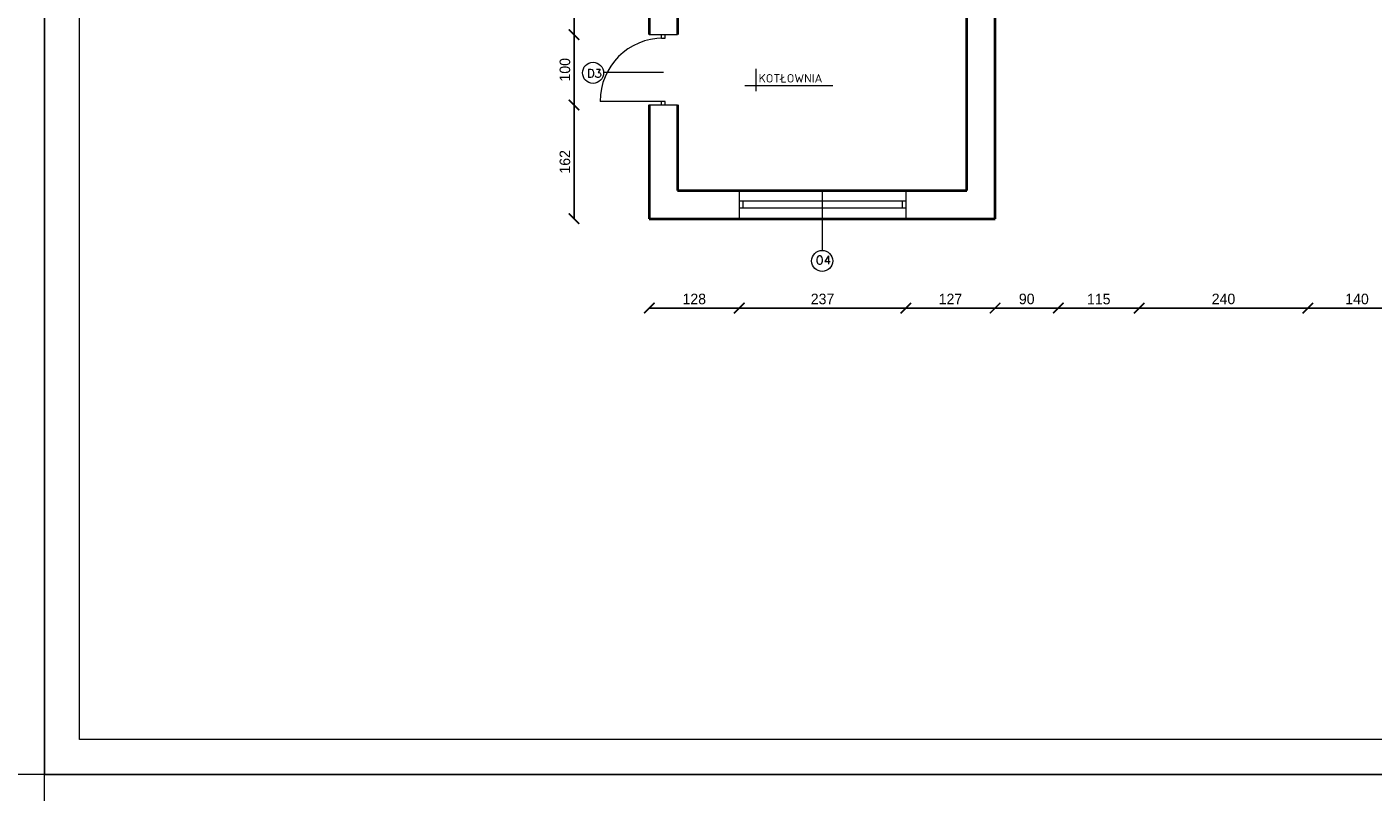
# Model space of a CAD drawing. Header units: millimetres. Extents: x 0 to 54826, y 42154 to 60442.
# Tile 4 of 64: x 26631 to 28546, y 51039 to 52128. Entities that reach past the tile are written whole.
import ezdxf

# ---------------------------------------------------------------- set-up
doc = ezdxf.new("R2010")
doc.units = ezdxf.units.MM
for name, color, linetype, lineweight in [('cienka', 3, 'Continuous', 18), ('gruba', 1, 'Continuous', 40), ('wymiary', 251, 'Continuous', 15)]:
    doc.layers.add(name, color=color, linetype=linetype, lineweight=lineweight)
doc.styles.add('ROMANS1', font='romans.shx', dxfattribs={"height": 15})
doc.styles.get("Standard").update_dxf_attribs({"font": 'GOTHIC.TTF'})
doc.dimstyles.new('secemin', dxfattribs={"dimtxt": 15, "dimasz": 15, "dimexe": 1.25, "dimexo": 0.625, "dimgap": 5, "dimtad": 1, "dimdec": 0, "dimtxsty": 'Standard', "dimblk": 'ARCHTICK', "dimcen": 0, "dimse1": 1, "dimse2": 1, "dimclrd": 256, "dimclrt": 256, "dimadec": 0, "dimazin": 0, "dimtfac": 1, "dimtdec": 0, "dimtmove": 0, "dimatfit": 3, "dimfxl": 1, "dimtfillclr": 250, "dimarcsym": 1})

# ---------------------------------------------------------------- blocks, each defined once
blk = doc.blocks.new('_ArchTick')
at = {"color": 0, "linetype": 'ByBlock', "const_width": 0.15}
blk.add_lwpolyline([(-0.5, -0.5), (0.5, 0.5)], dxfattribs=at)
blk = doc.blocks.new('*D291')
at = {"layer": 'Defpoints', "color": 0, "transparency": 16777216}
for p in [(27516.6, 51769.9), (27644.6, 51769.9), (27644.6, 51728)]:
    blk.add_point(p, dxfattribs=at)
at = {"layer": 'wymiary', "lineweight": -2, "transparency": 16777216}
blk.add_line((27516.6, 51728), (27644.6, 51728), dxfattribs=at)
at = {"layer": 'wymiary', "lineweight": -2, "transparency": 16777216, "xscale": 15, "yscale": 15, "zscale": 15, "rotation": 180}
blk.add_blockref('_ArchTick', (27516.6, 51728), dxfattribs=at)
at = {"layer": 'wymiary', "lineweight": -2, "transparency": 16777216, "xscale": 15, "yscale": 15, "zscale": 15}
blk.add_blockref('_ArchTick', (27644.6, 51728), dxfattribs=at)
at = {"layer": 'wymiary', "transparency": 16777216, "insert": (27580.6, 51740.9), "char_height": 15, "attachment_point": 5}
blk.add_mtext('128', dxfattribs=at)
blk = doc.blocks.new('*D292')
at = {"layer": 'Defpoints', "color": 0, "transparency": 16777216}
for p in [(27644.6, 51769.9), (27881.6, 51769.9), (27881.6, 51728)]:
    blk.add_point(p, dxfattribs=at)
at = {"layer": 'wymiary', "lineweight": -2, "transparency": 16777216}
blk.add_line((27644.6, 51728), (27881.6, 51728), dxfattribs=at)
at = {"layer": 'wymiary', "lineweight": -2, "transparency": 16777216, "xscale": 15, "yscale": 15, "zscale": 15, "rotation": 180}
blk.add_blockref('_ArchTick', (27644.6, 51728), dxfattribs=at)
at = {"layer": 'wymiary', "lineweight": -2, "transparency": 16777216, "xscale": 15, "yscale": 15, "zscale": 15}
blk.add_blockref('_ArchTick', (27881.6, 51728), dxfattribs=at)
at = {"layer": 'wymiary', "transparency": 16777216, "insert": (27763.1, 51740.9), "char_height": 15, "attachment_point": 5}
blk.add_mtext('237', dxfattribs=at)
blk = doc.blocks.new('*D293')
at = {"layer": 'Defpoints', "color": 0, "transparency": 16777216}
for p in [(27881.6, 51769.9), (28008.6, 51769.9), (28008.6, 51728)]:
    blk.add_point(p, dxfattribs=at)
at = {"layer": 'wymiary', "lineweight": -2, "transparency": 16777216}
blk.add_line((27881.6, 51728), (28008.6, 51728), dxfattribs=at)
at = {"layer": 'wymiary', "lineweight": -2, "transparency": 16777216, "xscale": 15, "yscale": 15, "zscale": 15, "rotation": 180}
blk.add_blockref('_ArchTick', (27881.6, 51728), dxfattribs=at)
at = {"layer": 'wymiary', "lineweight": -2, "transparency": 16777216, "xscale": 15, "yscale": 15, "zscale": 15}
blk.add_blockref('_ArchTick', (28008.6, 51728), dxfattribs=at)
at = {"layer": 'wymiary', "transparency": 16777216, "insert": (27945.1, 51740.9), "char_height": 15, "attachment_point": 5}
blk.add_mtext('127', dxfattribs=at)
blk = doc.blocks.new('*D294')
at = {"layer": 'Defpoints', "color": 0, "transparency": 16777216}
for p in [(28098.6, 52109.9), (28008.6, 51769.9), (28098.6, 51728)]:
    blk.add_point(p, dxfattribs=at)
at = {"layer": 'wymiary', "lineweight": -2, "transparency": 16777216}
blk.add_line((28008.6, 51728), (28098.6, 51728), dxfattribs=at)
at = {"layer": 'wymiary', "lineweight": -2, "transparency": 16777216, "xscale": 15, "yscale": 15, "zscale": 15, "rotation": 180}
blk.add_blockref('_ArchTick', (28008.6, 51728), dxfattribs=at)
at = {"layer": 'wymiary', "lineweight": -2, "transparency": 16777216, "xscale": 15, "yscale": 15, "zscale": 15}
blk.add_blockref('_ArchTick', (28098.6, 51728), dxfattribs=at)
at = {"layer": 'wymiary', "transparency": 16777216, "insert": (28053.6, 51740.9), "char_height": 15, "attachment_point": 5}
blk.add_mtext('90', dxfattribs=at)
blk = doc.blocks.new('*D295')
at = {"layer": 'Defpoints', "color": 0, "transparency": 16777216}
for p in [(28098.6, 52109.9), (28213.6, 52109.9), (28213.6, 51728)]:
    blk.add_point(p, dxfattribs=at)
at = {"layer": 'wymiary', "lineweight": -2, "transparency": 16777216}
blk.add_line((28098.6, 51728), (28213.6, 51728), dxfattribs=at)
at = {"layer": 'wymiary', "lineweight": -2, "transparency": 16777216, "xscale": 15, "yscale": 15, "zscale": 15, "rotation": 180}
blk.add_blockref('_ArchTick', (28098.6, 51728), dxfattribs=at)
at = {"layer": 'wymiary', "lineweight": -2, "transparency": 16777216, "xscale": 15, "yscale": 15, "zscale": 15}
blk.add_blockref('_ArchTick', (28213.6, 51728), dxfattribs=at)
at = {"layer": 'wymiary', "transparency": 16777216, "insert": (28156.1, 51740.7), "char_height": 15, "attachment_point": 5}
blk.add_mtext('115', dxfattribs=at)
blk = doc.blocks.new('*D296')
at = {"layer": 'Defpoints', "color": 0, "transparency": 16777216}
for p in [(28213.6, 52109.9), (28453.6, 52109.9), (28453.6, 51728)]:
    blk.add_point(p, dxfattribs=at)
at = {"layer": 'wymiary', "lineweight": -2, "transparency": 16777216}
blk.add_line((28213.6, 51728), (28453.6, 51728), dxfattribs=at)
at = {"layer": 'wymiary', "lineweight": -2, "transparency": 16777216, "xscale": 15, "yscale": 15, "zscale": 15, "rotation": 180}
blk.add_blockref('_ArchTick', (28213.6, 51728), dxfattribs=at)
at = {"layer": 'wymiary', "lineweight": -2, "transparency": 16777216, "xscale": 15, "yscale": 15, "zscale": 15}
blk.add_blockref('_ArchTick', (28453.6, 51728), dxfattribs=at)
at = {"layer": 'wymiary', "transparency": 16777216, "insert": (28333.6, 51740.9), "char_height": 15, "attachment_point": 5}
blk.add_mtext('240', dxfattribs=at)
blk = doc.blocks.new('*D297')
at = {"layer": 'Defpoints', "color": 0, "transparency": 16777216}
for p in [(28453.6, 52109.9), (28593.6, 52109.9), (28593.6, 51728)]:
    blk.add_point(p, dxfattribs=at)
at = {"layer": 'wymiary', "lineweight": -2, "transparency": 16777216}
blk.add_line((28453.6, 51728), (28593.6, 51728), dxfattribs=at)
at = {"layer": 'wymiary', "lineweight": -2, "transparency": 16777216, "xscale": 15, "yscale": 15, "zscale": 15, "rotation": 180}
blk.add_blockref('_ArchTick', (28453.6, 51728), dxfattribs=at)
at = {"layer": 'wymiary', "lineweight": -2, "transparency": 16777216, "xscale": 15, "yscale": 15, "zscale": 15}
blk.add_blockref('_ArchTick', (28593.6, 51728), dxfattribs=at)
at = {"layer": 'wymiary', "transparency": 16777216, "insert": (28523.6, 51740.9), "char_height": 15, "attachment_point": 5}
blk.add_mtext('140', dxfattribs=at)
blk = doc.blocks.new('*D303')
at = {"layer": 'Defpoints', "color": 0, "transparency": 16777216}
for p in [(28008.6, 52195.1), (29675.8, 52195.1), (28008.6, 51855.1)]:
    blk.add_point(p, dxfattribs=at)
at = {"layer": 'wymiary', "lineweight": -2, "transparency": 16777216}
blk.add_line((29675.8, 51855.1), (29675.8, 52195.1), dxfattribs=at)
at = {"layer": 'wymiary', "lineweight": -2, "transparency": 16777216, "xscale": 15, "yscale": 15, "zscale": 15}
for p, rotation in [((29675.8, 52195.1), 90), ((29675.8, 51855.1), 270)]:
    blk.add_blockref('_ArchTick', p, dxfattribs=dict(at, rotation=rotation))
at = {"layer": 'wymiary', "transparency": 16777216, "insert": (29662.9, 52025.1), "char_height": 15, "attachment_point": 5, "rotation": 90}
blk.add_mtext('340', dxfattribs=at)
blk = doc.blocks.new('*D261')
at = {"layer": 'Defpoints', "color": 0, "transparency": 16777216}
for p in [(27409.5, 52017.1), (27516.6, 52017.1), (27516.6, 51855.1)]:
    blk.add_point(p, dxfattribs=at)
at = {"layer": 'wymiary', "lineweight": -2, "transparency": 16777216}
blk.add_line((27409.5, 51855.1), (27409.5, 52017.1), dxfattribs=at)
at = {"layer": 'wymiary', "lineweight": -2, "transparency": 16777216, "xscale": 15, "yscale": 15, "zscale": 15}
for p, rotation in [((27409.5, 52017.1), 90), ((27409.5, 51855.1), 270)]:
    blk.add_blockref('_ArchTick', p, dxfattribs=dict(at, rotation=rotation))
at = {"layer": 'wymiary', "transparency": 16777216, "insert": (27396.6, 51936.1), "char_height": 15, "attachment_point": 5, "rotation": 90}
blk.add_mtext('162', dxfattribs=at)
blk = doc.blocks.new('*D262')
at = {"layer": 'Defpoints', "color": 0, "transparency": 16777216}
for p in [(27409.5, 52117.1), (27516.6, 52117.1), (27516.6, 52017.1)]:
    blk.add_point(p, dxfattribs=at)
at = {"layer": 'wymiary', "lineweight": -2, "transparency": 16777216}
blk.add_line((27409.5, 52017.1), (27409.5, 52117.1), dxfattribs=at)
at = {"layer": 'wymiary', "lineweight": -2, "transparency": 16777216, "xscale": 15, "yscale": 15, "zscale": 15}
for p, rotation in [((27409.5, 52117.1), 90), ((27409.5, 52017.1), 270)]:
    blk.add_blockref('_ArchTick', p, dxfattribs=dict(at, rotation=rotation))
at = {"layer": 'wymiary', "transparency": 16777216, "insert": (27396.6, 52067.1), "char_height": 15, "attachment_point": 5, "rotation": 90}
blk.add_mtext('100', dxfattribs=at)
blk = doc.blocks.new('*D263')
at = {"layer": 'Defpoints', "color": 0, "transparency": 16777216}
for p in [(27409.5, 52317.1), (27516.6, 52317.1), (27516.6, 52117.1)]:
    blk.add_point(p, dxfattribs=at)
at = {"layer": 'wymiary', "lineweight": -2, "transparency": 16777216}
blk.add_line((27409.5, 52117.1), (27409.5, 52317.1), dxfattribs=at)
at = {"layer": 'wymiary', "lineweight": -2, "transparency": 16777216, "xscale": 15, "yscale": 15, "zscale": 15}
for p, rotation in [((27409.5, 52317.1), 90), ((27409.5, 52117.1), 270)]:
    blk.add_blockref('_ArchTick', p, dxfattribs=dict(at, rotation=rotation))
at = {"layer": 'wymiary', "transparency": 16777216, "insert": (27396.6, 52217.1), "char_height": 15, "attachment_point": 5, "rotation": 90}
blk.add_mtext('200', dxfattribs=at)

msp = doc.modelspace()

# ---------------------------------------------------------------- linework, layer by layer
at = {"layer": 'cienka'}
for p, q in [((26656.075, 51064.309), (26656.075, 54034.309)), ((26656.075, 54034.309), (26656.075, 51064.309)), ((26706.075, 51114.309), (26706.075, 53984.309)), ((27516.591, 52117.099), (27556.591, 52117.099)), ((27534.091, 52112.099), (27534.091, 52117.099)), ((27539.091, 52112.099), (27539.091, 52117.099)), ((27534.091, 52112.099), (27539.091, 52112.099)), ((27451.591, 52063.481), (27536.591, 52063.481)), ((27668.554, 52036.558), (27668.554, 52068.558)), ((27652.554, 52044.558), (27777.68, 52044.558)), ((27536.591, 52022.099), (27446.591, 52022.099)), ((27539.091, 52022.099), (27534.091, 52022.099)), ((27534.091, 52017.099), (27534.091, 52022.099)), ((27539.091, 52017.099), (27539.091, 52022.099)), ((27516.591, 52017.099), (27556.591, 52017.099)), ((27644.591, 51895.099), (27644.591, 51855.099)), ((27762.591, 51895.099), (27762.591, 51810.099)), ((27881.591, 51895.099), (27881.591, 51855.099)), ((27881.591, 51880.099), (27644.591, 51880.099)), ((27881.591, 51870.099), (27644.591, 51870.099)), ((27649.591, 51880.099), (27649.591, 51870.099)), ((27876.591, 51880.099), (27876.591, 51870.099)), ((30806.075, 51114.309), (26706.075, 51114.309)), ((26656.075, 51064.309), (24556.075, 51064.309)), ((30856.075, 51064.309), (26656.075, 51064.309)), ((26656.075, 48094.309), (26656.075, 51064.309)), ((26656.075, 51064.309), (30856.075, 51064.309))]:
    msp.add_line(p, q, dxfattribs=at)
for centre in [(27436.609, 52062.75), (27762.591, 51795.099)]:
    msp.add_circle(centre, 15, dxfattribs=at)
msp.add_arc((27536.591, 52022.099), 90, 90, 180, dxfattribs=at)
at = {"layer": 'gruba'}
for p, q in [((27516.591, 53347.099), (27516.591, 52117.099)), ((27556.591, 52195.099), (27556.591, 52117.099)), ((27968.591, 51895.099), (27968.591, 52195.099)), ((28008.591, 51855.099), (28008.591, 52195.099)), ((27516.591, 52017.099), (27516.591, 51900.099)), ((27556.591, 52017.099), (27556.591, 51895.099)), ((27516.591, 51900.099), (27516.591, 51855.099)), ((27556.591, 51895.099), (27968.591, 51895.099)), ((27516.591, 51855.099), (28008.591, 51855.099))]:
    msp.add_line(p, q, dxfattribs=at)

# ---------------------------------------------------------------- texts
at = {"layer": 'cienka', "char_height": 12, "width": 362.40331, "attachment_point": 1, "style": 'ROMANS1'}
for s, insert in [('D3', (27427.905, 52067.994)), ('KOTŁOWNIA', (27672.107, 52060.927)), ('O4', (27753.457, 51802.391))]:
    msp.add_mtext(s, dxfattribs=dict(at, insert=insert))

# ---------------------------------------------------------------- dimensions: what is measured, and where the dimension line sits
at = {"layer": 'wymiary'}
for base, p1, p2, picture, middle in [((27409.509, 52317.099), (27516.591, 52117.099), (27516.591, 52317.099), '*D263', (27396.632, 52217.099)), ((27409.509, 52117.099), (27516.591, 52017.099), (27516.591, 52117.099), '*D262', (27396.632, 52067.099))]:
    dim = msp.add_linear_dim(base=base, p1=p1, p2=p2, angle=90, dimstyle='secemin', override={"dimtmove": 1}, dxfattribs=at)
    dim.commit()
    dim.dimension.update_dxf_attribs({"geometry": picture, "text_midpoint": middle})
for base, p1, p2, picture, middle in [((29675.764, 52195.099), (28008.591, 51855.099), (28008.591, 52195.099), '*D303', (29662.886, 52025.099)), ((27409.509, 52017.099), (27516.591, 51855.099), (27516.591, 52017.099), '*D261', (27396.632, 51936.099))]:
    dim = msp.add_linear_dim(base=base, p1=p1, p2=p2, angle=90, dimstyle='secemin', dxfattribs=at)
    dim.commit()
    dim.dimension.update_dxf_attribs({"geometry": picture, "text_midpoint": middle})
for base, p1, p2, picture, middle in [((28098.591, 51728.049), (28008.591, 51769.915), (28098.591, 52109.915), '*D294', (28053.591, 51740.926)), ((28213.591, 51728.049), (28098.591, 52109.915), (28213.591, 52109.915), '*D295', (28156.091, 51740.738)), ((28453.591, 51728.049), (28213.591, 52109.915), (28453.591, 52109.915), '*D296', (28333.591, 51740.926)), ((28593.591, 51728.049), (28453.591, 52109.915), (28593.591, 52109.915), '*D297', (28523.591, 51740.926)), ((27881.591, 51728.049), (27644.591, 51769.915), (27881.591, 51769.915), '*D292', (27763.091, 51740.926)), ((28008.591, 51728.049), (27881.591, 51769.915), (28008.591, 51769.915), '*D293', (27945.091, 51740.926))]:
    dim = msp.add_linear_dim(base=base, p1=p1, p2=p2, dimstyle='secemin', override={"dimtmove": 1}, dxfattribs=at)
    dim.commit()
    dim.dimension.update_dxf_attribs({"geometry": picture, "text_midpoint": middle})
dim = msp.add_linear_dim(base=(27644.591, 51728.049), p1=(27516.591, 51769.915), p2=(27644.591, 51769.915), dimstyle='secemin', dxfattribs=at)
dim.commit()
dim.dimension.update_dxf_attribs({"geometry": '*D291', "text_midpoint": (27580.591, 51740.926)})

doc.saveas('drawing.dxf')
